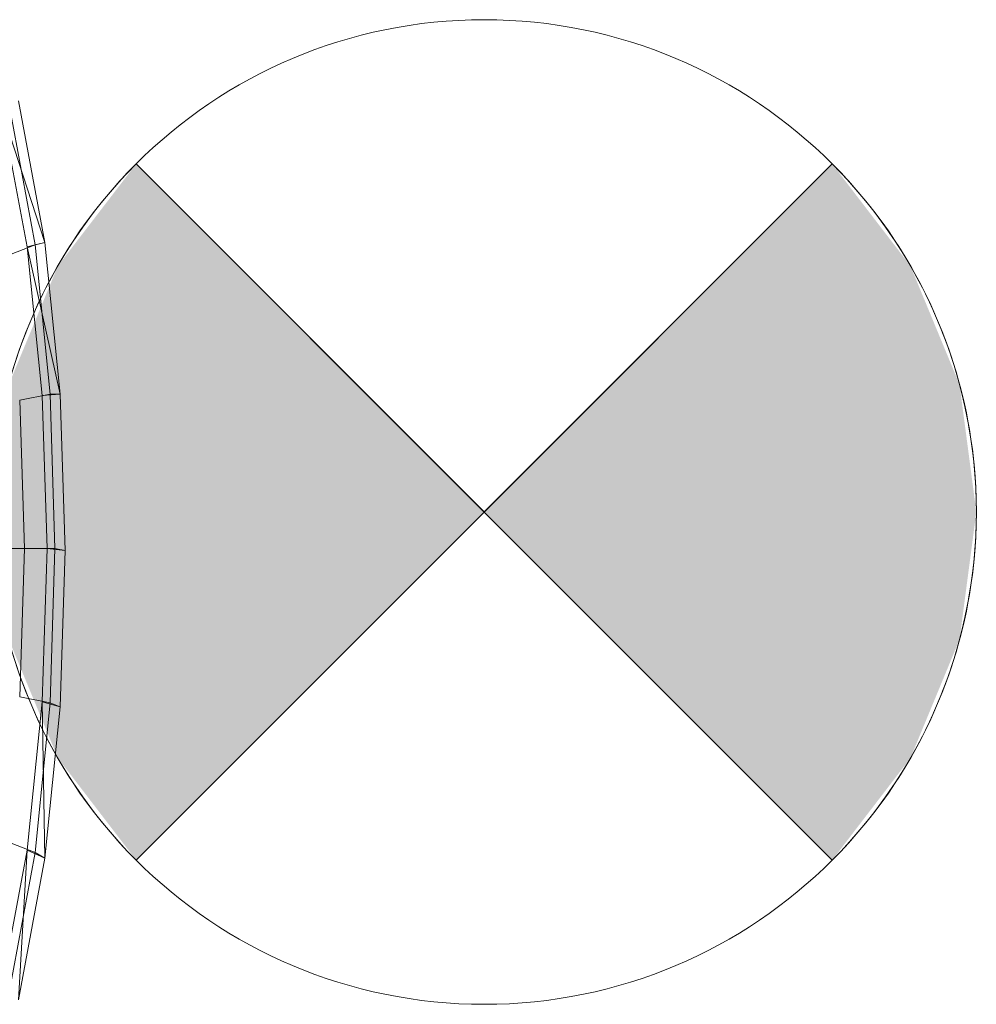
# Model space of a CAD drawing. Header units: metres. Extents: x 391.1 to 427.5, y 12.8 to 28.4.
# Tile 48 of 234: x 401.744 to 401.939, y 26.515 to 26.715. Entities that reach past the tile are written whole.
import ezdxf

# ---------------------------------------------------------------- set-up
doc = ezdxf.new("R2010")
doc.units = ezdxf.units.M
for name, color, linetype, lineweight in [('02_MOBILIARIO', 7, 'Continuous', 18), ('A-DETL-____-MBND', 7, 'Continuous', 18), ('A-DETL-GENF-OTLN', 7, 'Continuous', 18)]:
    doc.layers.add(name, color=color, linetype=linetype, lineweight=lineweight)

# ---------------------------------------------------------------- blocks, each defined once
blk = doc.blocks.new('Family - Rentamans PA-152555-03_ENLLUMENAT_P0A')
at = {"layer": 'A-DETL-____-MBND', "color": 253, "true_color": 0xaaaaaa}
for p, q in [((0.2573, 0.24402), (0.25202, 0.27221)), ((0.26089, 0.24493), (0.25202, 0.27221)), ((0.25887, 0.24449), (0.25359, 0.2729)), ((0.26089, 0.24493), (0.25554, 0.27371)), ((0.25282, 0.2421), (0.25887, 0.24449)), ((0.2573, 0.24402), (0.26089, 0.24493)), ((0.26035, 0.21386), (0.2573, 0.24402)), ((0.26398, 0.21415), (0.2573, 0.24402)), ((0.25887, 0.24449), (0.26089, 0.24493)), ((0.26192, 0.2141), (0.25887, 0.24449)), ((0.26398, 0.21415), (0.26089, 0.24493)), ((0.25576, 0.21288), (0.26192, 0.2141)), ((0.26398, 0.21415), (0.26035, 0.21386)), ((0.26192, 0.2141), (0.26398, 0.21415)), ((0.26293, 0.18276), (0.26192, 0.2141)), ((0.265, 0.1824), (0.26398, 0.21415)), ((0.25672, 0.18276), (0.25576, 0.21288)), ((0.26136, 0.18276), (0.26035, 0.21386)), ((0.24622, 0.18276), (0.25672, 0.18276)), ((0.25576, 0.15263), (0.25672, 0.18276)), ((0.25672, 0.18276), (0.26293, 0.18276)), ((0.26035, 0.15166), (0.26136, 0.18276)), ((0.265, 0.1824), (0.26136, 0.18276)), ((0.26192, 0.15141), (0.26293, 0.18276)), ((0.26293, 0.18276), (0.265, 0.1824)), ((0.26398, 0.15065), (0.265, 0.1824)), ((0.25576, 0.15263), (0.26192, 0.15142)), ((0.2573, 0.1215), (0.26035, 0.15166)), ((0.25887, 0.12102), (0.26192, 0.15141)), ((0.26089, 0.11987), (0.26035, 0.15166)), ((0.26035, 0.15166), (0.26398, 0.15065)), ((0.26089, 0.11987), (0.26398, 0.15065)), ((0.26192, 0.15141), (0.26398, 0.15065)), ((0.25887, 0.12102), (0.25282, 0.12342)), ((0.25202, 0.0933), (0.2573, 0.1215)), ((0.25359, 0.09261), (0.25887, 0.12102)), ((0.25554, 0.09109), (0.2573, 0.1215)), ((0.2573, 0.1215), (0.26089, 0.11987)), ((0.26089, 0.11987), (0.25887, 0.12102)), ((0.25554, 0.09109), (0.26089, 0.11987))]:
    blk.add_line(p, q, dxfattribs=at)
blk = doc.blocks.new('LONDR55-XX_ZZ-ARQ-CAA-M3D-Londres55_ifc-1-03_ENLLUMENAT_P0A')
at = {"layer": '02_MOBILIARIO', "color": 253, "lineweight": 18, "true_color": 0xaaaaaa}
blk.add_blockref('Family - Rentamans PA-152555-03_ENLLUMENAT_P0A', (401.48854, 26.4248), dxfattribs=at)
blk = doc.blocks.new('ZYR_06_02_02 Down Superficie - L 01-834878-03_ENLLUMENAT_P0A')
at = {"layer": 'A-DETL-GENF-OTLN', "true_color": 0x00c400}
for points in [[(-0.07071, -0.07071), (0, 0), (-0.07071, 0.07071), (-0.0866, 0.05), (-0.09659, 0.02588), (-0.1, 0), (-0.09659, -0.02588), (-0.0866, -0.05)], [(0.07071, -0.07071), (0.0866, -0.05), (0.09659, -0.02588), (0.1, 0), (0.09659, 0.02588), (0.0866, 0.05), (0.07071, 0.07071), (0, 0)]]:
    blk.add_hatch(color=92, dxfattribs=at).paths.add_polyline_path(points)
at = {"layer": 'A-DETL-GENF-OTLN', "color": 92, "true_color": 0x00c400}
for p, q in [((0, 0), (-0.07071, 0.07071)), ((-0.07071, 0.07071), (0.07071, -0.07071)), ((-0.07071, -0.07071), (0.07071, 0.07071)), ((0.07071, 0.07071), (0, 0)), ((-0.07071, -0.07071), (0, 0)), ((0, 0), (0.07071, -0.07071))]:
    blk.add_line(p, q, dxfattribs=at)
blk.add_circle((0, 0), 0.1, dxfattribs=at)
for start, end in [(135, 225), (315, 45)]:
    blk.add_arc((0, 0), 0.1, start, end, dxfattribs=at)

msp = doc.modelspace()

# ---------------------------------------------------------------- block references
at = {"lineweight": 5}
msp.add_blockref('LONDR55-XX_ZZ-ARQ-CAA-M3D-Londres55_ifc-1-03_ENLLUMENAT_P0A', (0, 0), dxfattribs=at)
at = {"layer": 'A-DETL-GENF-OTLN', "color": 92, "true_color": 0x00c400}
msp.add_blockref('ZYR_06_02_02 Down Superficie - L 01-834878-03_ENLLUMENAT_P0A', (401.83867, 26.61499), dxfattribs=at)

doc.saveas('drawing.dxf')
